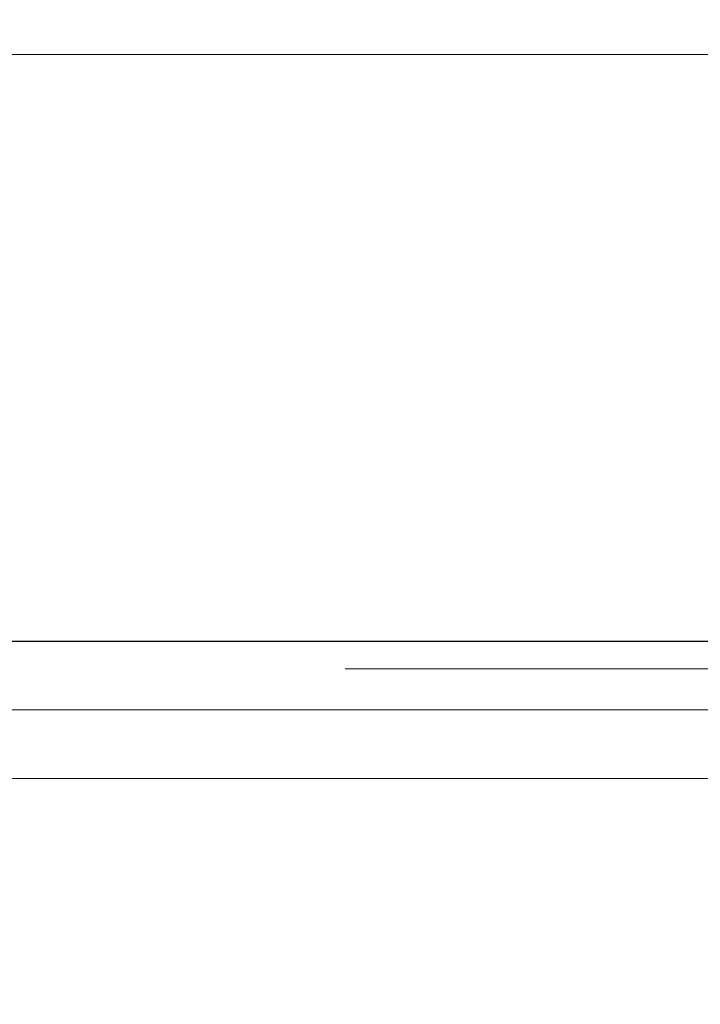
# Model space of a CAD drawing. Header units: millimetres. Extents: x -2074 to 12588, y -3630 to 101167.
# Tile 145 of 256: x 3088 to 3100, y 1351 to 1369. Entities that reach past the tile are written whole.
import ezdxf

# ---------------------------------------------------------------- set-up
doc = ezdxf.new("R2010")
doc.units = ezdxf.units.MM
doc.linetypes.add('ACAD_ISO10W100', pattern=[18, 12, -3, 0, -3])
for name, color, linetype, lineweight in [('SelinAr_BUD_osie', 8, 'ACAD_ISO10W100', 18), ('SelinAr_BUD_wymiary', 7, 'Continuous', 18), ('SelinAr_BUD_ściany', 7, 'Continuous', 25), ('SelinAr_BUD_ściany struktura', 8, 'Continuous', 9), ('SelinAr_WYP_armatura', 8, 'Continuous', 18)]:
    doc.layers.add(name, color=color, linetype=linetype, lineweight=lineweight)
doc.styles.add('style1', font='romans.shx', dxfattribs={"width": 0.6})
doc.dimstyles.new('ISO-25 Ania', dxfattribs={"dimtxt": 10, "dimasz": 5, "dimexe": 5, "dimexo": 0.625, "dimtad": 0, "dimrnd": 0.01, "dimtxsty": 'style1', "dimblk": 'ARCHTICK', "dimcen": 5, "dimdle": 5, "dimadec": 0, "dimazin": 0, "dimtfac": 1, "dimtmove": 0, "dimatfit": 3, "dimldrblk": 'ARCHTICK', "dimfxl": 0, "dimarcsym": 0})

# ---------------------------------------------------------------- blocks, each defined once
blk = doc.blocks.new('ROCA DAMA_60x32')
blk.add_line((-23, -10.7), (23, -10.7))
blk.add_lwpolyline([(-30, -1.5, -0.414214), (-28.5, 0), (28.5, 0, -0.414214), (30, -1.5), (30, -27, -0.414214), (25, -32), (-25, -32, -0.414214), (-30, -27), (-30, -1.5)], format="xyb")
blk = doc.blocks.new('*U624')
at = {"ltscale": 4}
blk.add_line((-50, 0), (1785.402, 0), dxfattribs=at)
blk = doc.blocks.new('_ArchTick')
at = {"color": 0, "linetype": 'ByBlock', "const_width": 0.15}
blk.add_lwpolyline([(-0.5, -0.5), (0.5, 0.5)], dxfattribs=at)
blk = doc.blocks.new('*D792')
at = {"layer": 'Defpoints', "color": 0}
for p in [(3052.157, 1357.241), (3079.657, 1344.741), (3197.357, 1344.741)]:
    blk.add_point(p, dxfattribs=at)
at = {"layer": 'SelinAr_BUD_wymiary', "color": 0, "lineweight": -2}
for p, q in [((3079.657, 1362.241), (3079.657, 1339.741)), ((3055.862, 1358.13), (3055.862, 1359.38)), ((3079.657, 1350.991), (3055.862, 1358.13)), ((3069.657, 1357.241), (3084.657, 1357.241)), ((3089.657, 1344.741), (3074.657, 1344.741))]:
    blk.add_line(p, q, dxfattribs=at)
at = {"layer": 'SelinAr_BUD_wymiary', "color": 0, "lineweight": -2, "xscale": 5, "yscale": 5, "zscale": 5}
for p, rotation in [((3079.657, 1357.241), 90), ((3079.657, 1344.741), 270)]:
    blk.add_blockref('_ArchTick', p, dxfattribs=dict(at, rotation=rotation))
at = {"layer": 'SelinAr_BUD_wymiary', "color": 0, "insert": (3055.862, 1368.719), "char_height": 10, "attachment_point": 5, "rotation": 90, "style": 'style1'}
blk.add_mtext('12,5', dxfattribs=at)

msp = doc.modelspace()

# ---------------------------------------------------------------- linework, layer by layer
at = {"layer": 'SelinAr_BUD_ściany'}
msp.add_lwpolyline([(3197.357, 1344.741), (2979.357, 1344.741), (2979.357, 1357.241), (3042.157, 1357.241), (3042.157, 1402.241), (3052.157, 1402.241), (3052.157, 1357.241), (3157.157, 1357.241), (3157.157, 1620.241)], dxfattribs=at)
at = {"layer": 'SelinAr_BUD_ściany struktura'}
for points in [[(3149.657, 1622.741), (3159.657, 1622.741), (3159.657, 1354.741), (3049.657, 1354.741), (3049.657, 1402.241)], [(3149.657, 1621.491), (3158.407, 1621.491), (3158.407, 1355.991), (3050.907, 1355.991), (3050.907, 1402.241)]]:
    msp.add_lwpolyline(points, dxfattribs=at)

# ---------------------------------------------------------------- block references
at = {"layer": 'SelinAr_BUD_osie'}
msp.add_blockref('*U624', (1701.955, 1356.741), dxfattribs=at)
at = {"layer": 'SelinAr_WYP_armatura', "color": 211, "linetype": 'Continuous', "lineweight": 13, "xscale": -1, "rotation": 180}
msp.add_blockref('ROCA DAMA_60x32', (3104.656, 1357.241), dxfattribs=at)

# ---------------------------------------------------------------- dimensions: what is measured, and where the dimension line sits
at = {"layer": 'SelinAr_BUD_wymiary'}
dim = msp.add_linear_dim(base=(3079.657, 1344.741), p1=(3052.157, 1357.241), p2=(3197.357, 1344.741), angle=90, dimstyle='ISO-25 Ania', override={"dimtmove": 1, "dimfxl": 10, "dimarcsym": 2}, dxfattribs=at)
dim.commit()
dim.dimension.update_dxf_attribs({"geometry": '*D792', "text_midpoint": (3055.862, 1360.005)})

doc.saveas('drawing.dxf')
